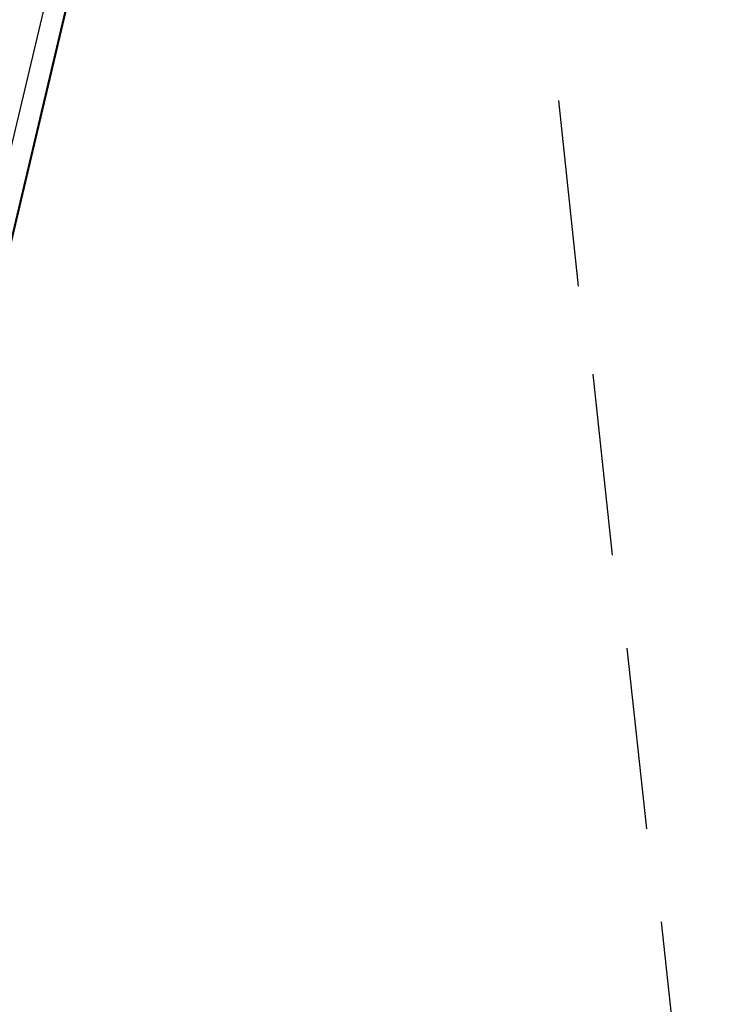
# Model space of a CAD drawing. Header units: feet. Extents: x -79 to 198, y -22 to 181.
# Tile 203 of 256: x 133.44 to 135.35, y 96.17 to 98.85. Entities that reach past the tile are written whole.
import ezdxf

# ---------------------------------------------------------------- set-up
doc = ezdxf.new("R2010")
doc.units = ezdxf.units.FT
doc.layers.add('A-LINEA', color=7, linetype='CONTINUOUS')

msp = doc.modelspace()

# ---------------------------------------------------------------- linework, layer by layer
at = {"layer": 'A-LINEA'}
for p, q in [((135.1333, 105.7644), (133.3867, 98.3911)), ((134.9067, 98.6311), (134.96, 98.1244)), ((135, 97.8844), (135.0533, 97.3911)), ((135.0933, 97.1378), (135.1467, 96.6444)), ((135.1867, 96.3911), (135.24, 95.8978))]:
    msp.add_line(p, q, dxfattribs=at)
for points in [[(142.72, 107.0711), (135.88, 108.6844), (131.36, 89.5511), (124.5867, 91.1511), (124.4, 90.3378), (121.8, 90.9511), (121.3333, 88.9511), (118.2, 75.6978), (129.9467, 72.9244)], [(124.5867, 91.1511), (131.36, 89.5511), (135.2667, 106.0978)]]:
    msp.add_lwpolyline(points, dxfattribs=at)

doc.saveas('drawing.dxf')
